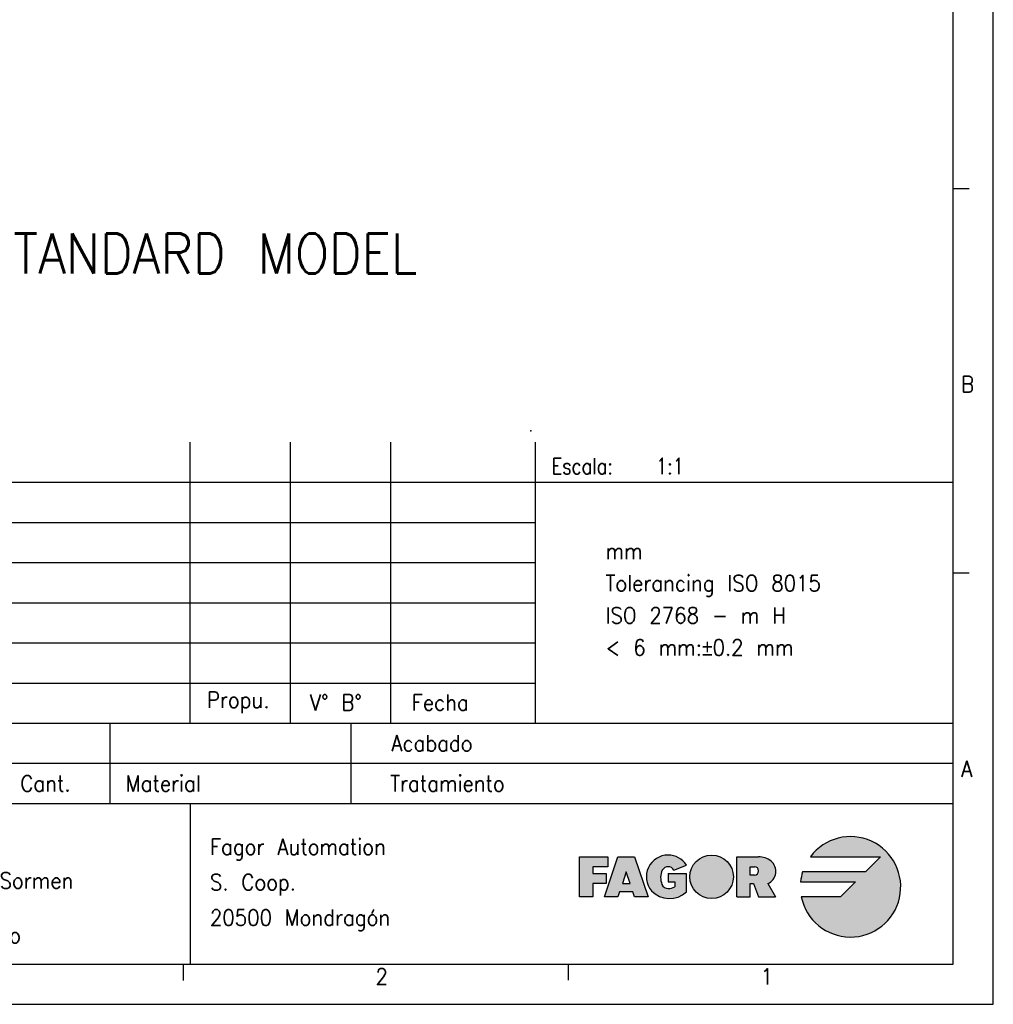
# Model space of a CAD drawing. Header units: inches. Extents: x -235 to 1816, y -109 to 485.
# Tile 11 of 25: x 484 to 605, y -109 to 13. Entities that reach past the tile are written whole.
import ezdxf

# ---------------------------------------------------------------- set-up
doc = ezdxf.new("R2010")
doc.units = ezdxf.units.IN
doc.layers.add('1', color=7, linetype='Continuous')
doc.styles.add('CONVERTER_11', font='txt.shx', dxfattribs={"width": 0.9})
doc.styles.add('CONVERTER_12', font='txt.shx', dxfattribs={"width": 0.81})

# ---------------------------------------------------------------- blocks, each defined once
blk = doc.blocks.new('tolerancias__43', base_point=(547.2149843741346, -37.82507050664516))
at = {"layer": '1', "color": 7}
blk.add_point((547.2149843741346, -37.82507050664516), dxfattribs=at)
blk = doc.blocks.new('tolerancias__44', base_point=(547.8144653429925, -74.22039922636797))
at = {"layer": '1', "color": 7}
blk.add_point((547.8144653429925, -74.22039922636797), dxfattribs=at)
blk = doc.blocks.new('Marco_a1', base_point=(184.8144653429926, 187.7796007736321))
at = {"layer": '1', "linetype": 'Continuous'}
h = blk.add_hatch(color=2, dxfattribs=at)
edge = h.paths.add_edge_path()
edge.add_line((588.9111250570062, -92.72099406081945), (581.0740050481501, -92.72099406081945))
edge.add_arc((587.0361250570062, -94.59599406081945), 6.250000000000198, 162.5423968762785, 174.2608295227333)
edge.add_line((580.8174535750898, -93.97099406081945), (587.6611250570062, -93.97099406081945))
edge.add_line((587.6611250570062, -93.97099406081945), (585.7861250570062, -95.84599406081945))
edge.add_line((585.7861250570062, -95.84599406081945), (580.9124007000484, -95.84599406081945))
edge.add_arc((587.0361250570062, -94.59599406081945), 6.249999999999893, 191.5369590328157, 503.130102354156)
edge.add_line((582.0361250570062, -90.84599406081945), (590.7861250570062, -90.84599406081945))
edge.add_line((590.7861250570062, -90.84599406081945), (588.9111250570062, -92.72099406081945))
h = blk.add_hatch(color=2, dxfattribs=at)
edge = h.paths.add_edge_path()
edge.add_arc((564.506467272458, -92.95005454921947), 3.104272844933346, 223.1289646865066, 312.98327026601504, ccw=False)
edge.add_arc((564.3277917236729, -93.34599406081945), 2.7083333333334, 90, 219.5977388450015, ccw=False)
edge.add_arc((564.3277917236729, -93.34599406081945), 2.708333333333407, 32.57897039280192, 90, ccw=False)
edge.add_line((566.6099690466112, -91.88766072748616), (565.0529344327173, -92.51266072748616))
edge.add_arc((564.3288787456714, -92.92933074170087), 0.835386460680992, 29.9189981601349, 150.0810018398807)
edge.add_arc((565.5812465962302, -93.45016072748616), 2.187499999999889, 154.6230664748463, 202.619864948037)
edge.add_arc((564.3312465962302, -93.97099406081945), 0.8333333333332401, 202.6198649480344, 270)
edge.add_arc((564.3312465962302, -93.03349406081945), 1.770833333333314, 270, 298.0724869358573)
edge.add_line((565.1645799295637, -94.59599406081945), (565.1645799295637, -93.97099406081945))
edge.add_line((565.1645799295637, -93.97099406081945), (564.3312465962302, -93.97099406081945))
edge.add_line((564.3312465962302, -93.97099406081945), (564.3312465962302, -92.92932739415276))
edge.add_line((564.3312465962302, -92.92932739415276), (566.622913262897, -92.92932739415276))
edge.add_line((566.622913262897, -92.92932739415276), (566.622913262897, -95.22099406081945))
h = blk.add_hatch(color=2, dxfattribs=at)
edge = h.paths.add_edge_path()
edge.add_arc((569.7442851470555, -93.34599406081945), 2.708333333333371, 0, 360)
blk.add_hatch(color=2, dxfattribs=at).paths.add_polyline_path([(556.8277917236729, -90.84599406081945), (556.8277917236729, -92.09599406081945), (554.9527917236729, -92.09599406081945), (554.9527917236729, -92.92932739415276), (556.6194583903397, -92.92932739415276), (556.6194583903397, -93.76266072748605), (556.6194583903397, -94.17932739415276), (554.9527917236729, -94.17932739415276), (554.9527917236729, -95.84599406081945), (553.2861250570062, -95.84599406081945), (553.2861250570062, -90.84599406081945)])
h = blk.add_hatch(color=2, dxfattribs=at)
h.paths.add_polyline_path([(561.8277917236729, -95.84599406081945), (560.1611250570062, -95.84599406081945), (559.9527917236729, -95.22099406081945), (558.2861250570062, -95.22099406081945), (558.0777917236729, -95.84599406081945), (556.4111250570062, -95.84599406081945), (558.0777917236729, -90.84599406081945), (560.1611250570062, -90.84599406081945)])
h.paths.add_polyline_path([(558.6333472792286, -94.17932739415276), (559.6055695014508, -94.17932739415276), (559.1194583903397, -92.72099406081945)], flags=16)
h = blk.add_hatch(color=2, dxfattribs=at)
edge = h.paths.add_edge_path()
edge.add_line((574.5538364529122, -90.84599406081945), (572.8871697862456, -90.84599406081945))
edge.add_line((572.8871697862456, -90.84599406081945), (572.8871697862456, -95.84599406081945))
edge.add_line((572.8871697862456, -95.84599406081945), (574.5538364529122, -95.84599406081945))
edge.add_line((574.5538364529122, -95.84599406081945), (574.5538364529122, -94.17932739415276))
edge.add_line((574.5538364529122, -94.17932739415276), (574.970503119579, -94.17932739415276))
edge.add_line((574.970503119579, -94.17932739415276), (575.595503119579, -95.84599406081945))
edge.add_line((575.595503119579, -95.84599406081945), (577.6772287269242, -95.84599406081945))
edge.add_line((577.6772287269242, -95.84599406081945), (576.7506542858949, -94.17932739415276))
edge.add_arc((576.1012248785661, -92.66967744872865), 1.643411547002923, 293.2766705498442, 410.7613098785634)
edge.add_arc((575.595503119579, -93.28889939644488), 2.442905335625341, 50.76130987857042, 90)
edge.add_line((575.595503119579, -90.84599406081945), (574.5538364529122, -90.84599406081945))
edge = h.paths.add_edge_path(flags=16)
edge.add_line((575.0746697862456, -93.13766072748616), (574.5538364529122, -93.13766072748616))
edge.add_line((574.5538364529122, -93.13766072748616), (574.5538364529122, -92.09599406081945))
edge.add_line((574.5538364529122, -92.09599406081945), (575.0746697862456, -92.09599406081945))
edge.add_arc((575.0746697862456, -92.61682739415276), 0.5208333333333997, -90, 90, ccw=False)
at = {"layer": '1', "color": 2, "linetype": 'Continuous'}
for p, q in [((604.8144653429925, -109.220399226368), (604.8144653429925, 484.7796007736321)), ((601.8144653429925, -7.68706589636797), (599.8144653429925, -7.68706589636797)), ((414.8144653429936, -44.22039922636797), (599.8144653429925, -44.22039922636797)), ((414.8144653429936, -49.22039922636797), (547.8144653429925, -49.22039922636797)), ((414.8144653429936, -54.22039922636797), (547.8144653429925, -54.22039922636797)), ((601.8144653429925, -55.55373255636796), (599.8144653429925, -55.55373255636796)), ((414.8144653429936, -59.22039922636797), (547.8144653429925, -59.22039922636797)), ((414.8144653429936, -64.22039922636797), (547.8144653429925, -64.22039922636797)), ((414.8144653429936, -69.22039922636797), (547.8144653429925, -69.22039922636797)), ((599.8144653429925, -79.22039922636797), (414.8144653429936, -79.22039922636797)), ((553.2861250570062, -95.84599406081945), (553.2861250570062, -90.84599406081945)), ((553.2861250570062, -90.84599406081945), (556.8277917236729, -90.84599406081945)), ((556.4111250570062, -95.84599406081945), (558.0777917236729, -90.84599406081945)), ((556.8277917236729, -90.84599406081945), (556.8277917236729, -92.09599406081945)), ((558.0777917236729, -90.84599406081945), (560.1611250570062, -90.84599406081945)), ((560.1611250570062, -90.84599406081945), (561.8277917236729, -95.84599406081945)), ((565.0529344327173, -92.51266072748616), (566.6099690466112, -91.88766072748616)), ((572.8871697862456, -95.84599406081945), (572.8871697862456, -90.84599406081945)), ((572.8871697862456, -90.84599406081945), (574.5538364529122, -90.84599406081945)), ((574.5538364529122, -90.84599406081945), (575.595503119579, -90.84599406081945)), ((582.0361250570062, -90.84599406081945), (590.7861250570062, -90.84599406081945)), ((590.7861250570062, -90.84599406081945), (588.9111250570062, -92.72099406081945)), ((556.8277917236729, -92.09599406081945), (554.9527917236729, -92.09599406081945)), ((554.9527917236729, -92.09599406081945), (554.9527917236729, -92.92932739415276)), ((554.9527917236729, -92.92932739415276), (556.6194583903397, -92.92932739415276)), ((556.6194583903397, -92.92932739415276), (556.6194583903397, -93.76266072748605)), ((559.1194583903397, -92.72099406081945), (558.6333472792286, -94.17932739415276)), ((559.6055695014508, -94.17932739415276), (559.1194583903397, -92.72099406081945)), ((564.3312465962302, -92.92932739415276), (564.3312465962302, -93.97099406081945)), ((564.3312465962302, -92.92932739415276), (566.622913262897, -92.92932739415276)), ((566.622913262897, -95.22099406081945), (566.622913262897, -92.92932739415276)), ((574.5538364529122, -93.13766072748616), (574.5538364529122, -92.09599406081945)), ((574.5538364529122, -92.09599406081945), (575.0746697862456, -92.09599406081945)), ((575.0746697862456, -93.13766072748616), (574.5538364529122, -93.13766072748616)), ((588.9111250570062, -92.72099406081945), (581.0740050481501, -92.72099406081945)), ((556.6194583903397, -94.17932739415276), (554.9527917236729, -94.17932739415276)), ((554.9527917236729, -94.17932739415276), (554.9527917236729, -95.84599406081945)), ((556.6194583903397, -93.76266072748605), (556.6194583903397, -94.17932739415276)), ((558.6333472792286, -94.17932739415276), (559.6055695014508, -94.17932739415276)), ((564.3312465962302, -93.97099406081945), (565.1645799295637, -93.97099406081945)), ((565.1645799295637, -93.97099406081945), (565.1645799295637, -94.59599406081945)), ((574.5538364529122, -94.17932739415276), (574.970503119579, -94.17932739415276)), ((574.5538364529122, -95.84599406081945), (574.5538364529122, -94.17932739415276)), ((574.970503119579, -94.17932739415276), (575.595503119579, -95.84599406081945)), ((576.7506542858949, -94.17932739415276), (577.6772287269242, -95.84599406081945)), ((580.8174535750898, -93.97099406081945), (587.6611250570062, -93.97099406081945)), ((587.6611250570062, -93.97099406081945), (585.7861250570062, -95.84599406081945)), ((558.2861250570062, -95.22099406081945), (558.0777917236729, -95.84599406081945)), ((559.9527917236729, -95.22099406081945), (558.2861250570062, -95.22099406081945)), ((560.1611250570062, -95.84599406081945), (559.9527917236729, -95.22099406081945)), ((554.9527917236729, -95.84599406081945), (553.2861250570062, -95.84599406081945)), ((558.0777917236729, -95.84599406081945), (556.4111250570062, -95.84599406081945)), ((561.8277917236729, -95.84599406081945), (560.1611250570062, -95.84599406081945)), ((572.8871697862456, -95.84599406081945), (574.5538364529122, -95.84599406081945)), ((575.595503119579, -95.84599406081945), (577.6772287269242, -95.84599406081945)), ((585.7861250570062, -95.84599406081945), (580.9124007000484, -95.84599406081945)), ((503.9321124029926, -104.2667880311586), (503.9321124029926, -106.2667880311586)), ((551.8732888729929, -104.220399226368), (551.8732888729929, -106.220399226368)), ((-235.1855346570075, -109.220399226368), (604.8144653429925, -109.220399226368))]:
    blk.add_line(p, q, dxfattribs=at)
at = {"layer": '1', "color": 7, "linetype": 'Continuous'}
for p, q in [((599.8144653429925, -104.220399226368), (599.8144653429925, 479.7796007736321)), ((504.8144653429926, -74.22039922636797), (504.8144653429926, -39.22039922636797)), ((517.3144653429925, -74.22039922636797), (517.3144653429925, -39.22039922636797)), ((529.8144653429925, -74.22039922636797), (529.8144653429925, -39.22039922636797)), ((547.8144653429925, -74.22039922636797), (547.8144653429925, -39.22039922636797)), ((414.8144653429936, -74.22039922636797), (599.8144653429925, -74.22039922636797)), ((494.8144653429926, -74.22039922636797), (494.8144653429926, -84.22039922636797)), ((524.8144653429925, -74.22039922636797), (524.8144653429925, -84.22039922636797)), ((414.8144653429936, -84.22039922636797), (599.8144653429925, -84.22039922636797)), ((504.8144653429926, -84.22039922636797), (504.8144653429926, -104.220399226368)), ((-215.1855346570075, -104.2203992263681), (599.8144653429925, -104.220399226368))]:
    blk.add_line(p, q, dxfattribs=at)
at = {"layer": '1', "color": 2, "linetype": 'Continuous'}
blk.add_circle((569.7442851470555, -93.34599406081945), 2.708333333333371, dxfattribs=at)
for centre, radius, start, end in [((587.0361250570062, -94.59599406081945), 6.249999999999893, 191.5369590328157, 143.130102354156), ((564.3277917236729, -93.34599406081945), 2.7083333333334, 90, 219.5977388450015), ((564.3277917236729, -93.34599406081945), 2.708333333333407, 32.57897039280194, 90), ((575.595503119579, -93.28889939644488), 2.442905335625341, 50.76130987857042, 90), ((576.1012248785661, -92.66967744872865), 1.643411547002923, 293.2766705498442, 50.76130987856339), ((565.5812465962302, -93.45016072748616), 2.187499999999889, 154.6230664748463, 202.619864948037), ((564.3288787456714, -92.92933074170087), 0.835386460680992, 29.9189981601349, 150.0810018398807), ((575.0746697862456, -92.61682739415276), 0.5208333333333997, 270, 90), ((587.0361250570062, -94.59599406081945), 6.250000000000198, 162.5423968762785, 174.2608295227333), ((564.3312465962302, -93.97099406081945), 0.8333333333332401, 202.6198649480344, 270), ((564.506467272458, -92.95005454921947), 3.104272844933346, 223.1289646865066, 312.983270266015), ((564.3312465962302, -93.03349406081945), 1.770833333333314, 270, 298.0724869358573)]:
    blk.add_arc(centre, radius, start, end, dxfattribs=at)
at = {"layer": '1', "color": 2, "style": 'CONVERTER_12', "width": 0.81}
blk.add_text('Escala:   1:1', height=2, dxfattribs=at).set_placement((549.8144653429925, -43.22039922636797))
at = {"layer": '1', "color": 2, "char_height": 2, "style": 'CONVERTER_11'}
for s, insert, attachment_point, line_spacing_factor in [('B', (600.8144653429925, -32.02039922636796), 4, 1.20048019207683), ('Propu.', (506.9021583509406, -71.65264731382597), 4, 1.32052821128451), ('V° B°', (519.7389604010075, -71.65264731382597), 4, 1.20048019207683), ('Fecha', (532.4083241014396, -71.65264731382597), 4, 1.32052821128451), ('Acabado', (539.9804469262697, -76.72039922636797), 6, 1.32052821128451), ('A', (600.8144653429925, -79.88706589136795), 4, 1.20048019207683), ('Cant.', (486.8144653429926, -81.72039922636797), 5, 1.32052821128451), ('Material', (496.8144653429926, -81.72039922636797), 4, 1.32052821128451), ('Tratamiento', (543.9804469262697, -81.72039922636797), 6, 1.32052821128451), ('Fagor Automation\\PS. Coop.\\P20500 Mondragón', (507.2878943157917, -94.35581747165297), 4, 1.32052821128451), ('Comprobado', (483.7576746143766, -100.9375042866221), 6, 1.32052821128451), ('2', (527.9027006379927, -105.7667880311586), 4, 1.20048019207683), ('1', (575.8438771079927, -105.7667880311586), 4, 1.20048019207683)]:
    blk.add_mtext(s, dxfattribs=dict(at, insert=insert, attachment_point=attachment_point, line_spacing_factor=line_spacing_factor))
blk = doc.blocks.new('Top', base_point=(184.8144653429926, 187.7796007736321))
blk.add_blockref('Marco_a1', (184.8144653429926, 187.7796007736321))
blk = doc.blocks.new('_dummy_frame__45', base_point=(-235.1855346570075, -174.5728945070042))
blk.add_blockref('Top', (184.8144653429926, 187.7796007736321))
blk = doc.blocks.new('_dummy_frame__46', base_point=(-346.4995658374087, -309.5127608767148))
at = {"layer": '1'}
for name, p in [('_dummy_frame__45', (-235.1855346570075, -174.5728945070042)), ('tolerancias__43', (547.2149843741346, -37.82507050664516)), ('tolerancias__44', (547.8144653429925, -74.22039922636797))]:
    blk.add_blockref(name, p, dxfattribs=at)
at = {"layer": '1', "color": 2, "style": 'CONVERTER_11', "width": 0.9}
for s, height, p in [('MODELO ESTANDAR/STANDARD MODEL', 5, (416.697213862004, -18.24275573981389)), ('Sormen', 2, (481.0997795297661, -94.81625236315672))]:
    blk.add_text(s, height=height, dxfattribs=at).set_placement(p)
at = {"layer": '1', "color": 2, "insert": (556.53543961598, -65.7993288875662), "char_height": 2, "attachment_point": 7, "line_spacing_factor": 1.20048019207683, "style": 'CONVERTER_11'}
blk.add_mtext('mm\\PTolerancing ISO 8015\\PISO 2768 - m H\\P< 6 mm:{\\Fgdt;`}0.2 mm', dxfattribs=at)

msp = doc.modelspace()

# ---------------------------------------------------------------- block references
at = {"layer": '1'}
msp.add_blockref('_dummy_frame__46', (-346.4995658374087, -309.5127608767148), dxfattribs=at)

doc.saveas('drawing.dxf')
